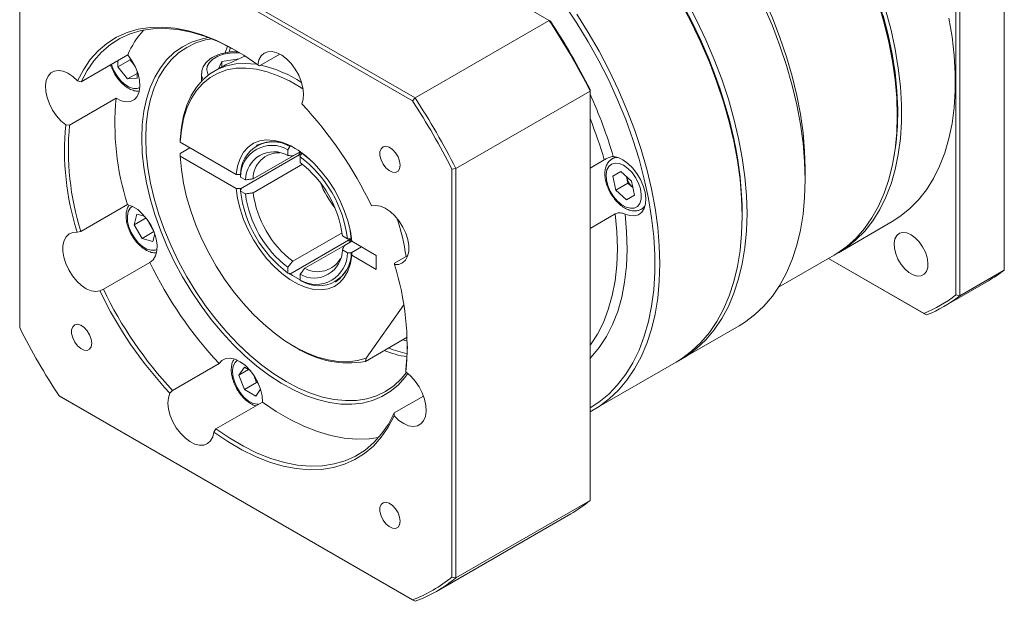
# Model space of a CAD drawing. Header units: millimetres. Extents: x 6818 to 7394, y -836 to -429.
# Tile 3 of 7: x 7006 to 7121, y -757 to -689. Entities that reach past the tile are written whole.
import ezdxf

# ---------------------------------------------------------------- set-up
doc = ezdxf.new("R2010")
doc.units = ezdxf.units.MM
doc.layers.get('0').update_dxf_attribs({"lineweight": 18})

msp = doc.modelspace()

# ---------------------------------------------------------------- linework, layer by layer
at = {"color": 7, "linetype": 'Continuous', "lineweight": 15}
for p, q in [((7068.217032, -689.374507), (7026.817515, -665.475074)), ((7121.339219, -718.52022), (7121.339219, -668.668683)), ((7115.682364, -721.428549), (7115.682364, -671.769115)), ((7116.134918, -671.673062), (7116.134918, -721.5246)), ((7011.148029, -674.520876), (7052.547546, -698.420308)), ((7052.240728, -698.765731), (7011.0023, -674.959293)), ((7006.391945, -677.62166), (7006.391945, -725.242274)), ((7068.217032, -689.374507), (7052.547546, -698.420308)), ((7068.362761, -689.458679), (7068.217032, -689.374507)), ((7030.386526, -693.133799), (7030.651146, -692.353909)), ((7030.993795, -692.531197), (7030.83368, -693.049286)), ((7013.569547, -696.526982), (7019.000126, -693.391976)), ((7019.271556, -693.976319), (7017.857341, -694.792727)), ((7017.857341, -694.792727), (7017.857341, -694.051691)), ((7019.271556, -693.976319), (7019.271556, -693.738889)), ((7019.83724, -694.680026), (7019.271556, -693.976319)), ((7029.592672, -695.005341), (7029.988521, -694.152499)), ((7029.988521, -694.152499), (7032.03007, -693.836705)), ((7029.988521, -694.794774), (7029.988521, -694.152499)), ((7036.756058, -693.302746), (7034.396809, -694.664712)), ((7018.988713, -696.200142), (7017.857341, -694.792727)), ((7019.846909, -694.692053), (7019.83724, -694.680026)), ((7020.120081, -695.332262), (7020.120081, -696.098979)), ((7029.512377, -695.044616), (7029.093362, -695.286509)), ((7034.188507, -694.544923), (7034.396809, -694.664712)), ((7013.569547, -696.526982), (7013.138707, -696.427094)), ((7020.120084, -695.547015), (7018.988713, -696.200142)), ((7020.120081, -696.098979), (7018.988713, -696.200142)), ((7027.621513, -695.585132), (7027.621513, -696.449086)), ((7072.973119, -697.61229), (7057.303633, -706.658092)), ((7072.973119, -697.61229), (7072.973117, -697.444049)), ((7072.973119, -745.418925), (7072.973119, -697.61229)), ((7017.64415, -698.452948), (7012.213571, -701.587955)), ((7052.240728, -698.765731), (7052.547546, -698.420308)), ((7108.837575, -700.484933), (7108.837571, -700.158372)), ((7011.761459, -701.567453), (7012.213571, -701.587955)), ((7025.13495, -703.598016), (7025.134558, -703.271226)), ((7025.134558, -704.904307), (7026.266158, -704.251048)), ((7031.658442, -707.363948), (7025.13495, -703.598016)), ((7034.092955, -703.946997), (7034.036386, -703.979654)), ((7037.928905, -704.071433), (7037.702631, -704.464966)), ((7037.702631, -704.464966), (7037.702631, -705.137709)), ((7037.928905, -704.071433), (7037.985474, -704.038777)), ((7025.134558, -704.904307), (7025.13495, -705.231098)), ((7025.13495, -705.231098), (7031.658442, -708.99703)), ((7032.169173, -709.030618), (7039.29681, -704.915921)), ((7032.225743, -708.997961), (7039.013967, -705.079203)), ((7033.648136, -707.859446), (7039.126594, -704.6968)), ((7039.125916, -704.696324), (7038.268318, -705.191405)), ((7039.013967, -705.079203), (7039.012353, -704.751707)), ((7039.012353, -704.751707), (7039.043677, -705.062052)), ((7039.027503, -705.219135), (7039.013967, -705.079203)), ((7039.29681, -704.915921), (7039.021917, -704.757229)), ((7039.116845, -705.281374), (7039.343119, -704.887841)), ((7039.116845, -705.954117), (7039.116845, -705.281374)), ((7039.370008, -704.872318), (7039.343119, -704.887841)), ((7072.973119, -706.602556), (7074.629928, -705.6461)), ((7075.506741, -705.557242), (7075.564813, -705.521344)), ((7075.946722, -705.300873), (7075.564813, -705.521344)), ((7039.403845, -706.169828), (7033.648136, -709.492528)), ((7056.851083, -706.7511), (7057.303633, -706.658092)), ((7056.851083, -754.371715), (7056.851083, -706.7511)), ((7057.303633, -706.658092), (7057.303633, -754.464726)), ((7098.089549, -707.99589), (7098.089551, -706.689636)), ((7032.225743, -707.36488), (7031.658442, -707.363948)), ((7032.170571, -707.659594), (7032.169173, -707.397537)), ((7032.753153, -707.995911), (7032.170571, -707.659594)), ((7075.649241, -707.551096), (7076.573003, -707.017648)), ((7076.573121, -707.017751), (7075.649241, -707.551096)), ((7075.987362, -709.203462), (7075.649241, -707.551096)), ((7076.573003, -707.017648), (7077.834882, -708.136563)), ((7077.401579, -708.387052), (7077.242911, -707.611654)), ((7031.658442, -708.99703), (7032.225743, -708.997961)), ((7032.169173, -709.030618), (7032.170571, -709.292676)), ((7032.225743, -708.997961), (7032.240337, -709.148048)), ((7077.401579, -708.387052), (7075.987362, -709.203462)), ((7077.249243, -710.322378), (7075.987362, -709.203462)), ((7077.993554, -708.91196), (7077.401579, -708.387052)), ((7077.834882, -708.136563), (7078.173003, -709.788929)), ((7032.170571, -709.292676), (7032.753153, -709.628993)), ((7078.173003, -709.788929), (7077.249243, -710.322378)), ((7013.542326, -714.009932), (7018.972905, -710.874925)), ((7078.964538, -711.410477), (7078.897478, -711.446249)), ((7078.964538, -711.410477), (7079.346447, -711.190006)), ((7019.747143, -713.240599), (7020.085262, -711.978618)), ((7021.145908, -712.433108), (7019.747143, -713.240599)), ((7020.085262, -711.978618), (7020.965169, -712.214319)), ((7021.623238, -713.224191), (7021.228107, -712.539804)), ((7075.923076, -711.965616), (7072.973117, -713.668591)), ((7090.73564, -712.241211), (7090.73564, -711.914647)), ((7020.670903, -714.840599), (7019.747143, -713.240599)), ((7022.017935, -713.907827), (7021.623238, -713.224191)), ((7101.972243, -716.490301), (7108.251348, -712.865451)), ((7013.542326, -714.009932), (7013.102562, -714.104855)), ((7022.069561, -714.033171), (7020.670903, -714.840599)), ((7021.932784, -715.178619), (7020.670903, -714.840599)), ((7022.168518, -714.298774), (7021.932784, -715.178619)), ((7045.056542, -714.892069), (7037.928905, -719.006766)), ((7038.268318, -717.494917), (7044.023308, -714.172632)), ((7044.648905, -714.863182), (7044.066323, -714.526865)), ((7045.10285, -714.86399), (7044.648905, -714.863182)), ((7045.056542, -715.208108), (7045.056542, -714.892069)), ((7045.10285, -714.86399), (7045.129711, -714.848484)), ((7044.302174, -715.644462), (7039.682531, -718.311325)), ((7044.302713, -715.643284), (7045.160123, -715.148312)), ((7045.025576, -715.226851), (7044.773699, -715.055351)), ((7044.803378, -715.038218), (7045.056542, -715.22055)), ((7046.291021, -715.811155), (7045.10285, -716.497071)), ((7046.291021, -715.811155), (7045.15942, -716.464414)), ((7048.026391, -716.812964), (7045.161034, -715.158829)), ((7044.066323, -716.159947), (7044.648905, -716.496264)), ((7044.648905, -716.496264), (7045.10285, -716.497071)), ((7045.15942, -716.464414), (7045.161034, -716.79191)), ((7045.161034, -716.79191), (7048.026391, -718.446045)), ((7048.026391, -718.446045), (7048.026391, -716.812964)), ((7050.153249, -717.722193), (7051.702987, -716.827548)), ((7094.980465, -720.526569), (7101.463126, -716.784208)), ((7112.264253, -723.759814), (7100.821985, -717.154333)), ((7100.822018, -717.154312), (7111.954796, -723.581128)), ((7021.592449, -717.626528), (7016.16187, -720.761534)), ((7037.702631, -718.201741), (7037.702631, -718.874484)), ((7050.153249, -717.722193), (7050.140466, -717.888519)), ((7037.702631, -718.874484), (7037.928905, -719.006766)), ((7039.116845, -719.690892), (7039.116845, -719.018149)), ((7116.134918, -721.5246), (7121.339219, -718.52022)), ((7039.343119, -719.823174), (7039.116845, -719.690892)), ((7043.235638, -719.914954), (7043.292208, -719.882297)), ((7114.277155, -722.780989), (7119.481456, -719.77661)), ((7015.763196, -720.962366), (7016.16187, -720.761534)), ((7116.134918, -721.5246), (7115.682364, -721.428549)), ((7046.850829, -728.810008), (7051.224186, -722.587505)), ((7112.264253, -723.759814), (7111.954796, -723.581128)), ((7083.595442, -728.946473), (7090.383664, -725.027716)), ((7046.757404, -729.182087), (7051.621216, -726.374269)), ((7038.407577, -727.427648), (7038.690375, -727.590957)), ((7024.238196, -732.580177), (7029.668775, -729.44517)), ((7031.982317, -730.794163), (7032.635514, -729.864782)), ((7032.635514, -729.864782), (7033.299656, -730.248183)), ((7046.850829, -728.810008), (7046.757404, -729.182087)), ((7073.413104, -734.824611), (7083.029755, -729.273037)), ((7033.113872, -730.14093), (7031.982317, -730.794163)), ((7032.635514, -732.477711), (7031.982317, -730.794163)), ((7033.72313, -730.819529), (7033.717453, -730.804898)), ((7034.049729, -731.661302), (7033.72313, -730.819529)), ((7051.481568, -730.425922), (7051.482005, -730.14417)), ((7034.049729, -731.661302), (7032.635514, -732.477711)), ((7034.255204, -731.779921), (7034.049729, -731.661302)), ((7011.0023, -733.227644), (7052.240728, -757.034082)), ((7011.148029, -733.311816), (7011.0023, -733.227644)), ((7052.547546, -757.211249), (7011.148029, -733.311816)), ((7024.238196, -732.580177), (7023.914569, -732.890826)), ((7033.941909, -733.231876), (7032.635514, -732.477711)), ((7034.502722, -732.43394), (7033.941909, -733.231876)), ((7050.126029, -735.205142), (7053.531309, -733.239316)), ((7034.729346, -733.932406), (7029.298767, -737.067413)), ((7050.126029, -735.205142), (7050.104321, -735.566281)), ((7029.054521, -737.448452), (7029.298767, -737.067413)), ((7072.973119, -745.418925), (7057.303633, -754.464726)), ((7055.045902, -756.050728), (7070.715388, -747.004927)), ((7056.851083, -754.371715), (7057.303633, -754.464726)), ((7052.547546, -757.211249), (7052.240728, -757.034082))]:
    msp.add_line(p, q, dxfattribs=at)
at = {"color": 7, "linetype": 'Continuous', "lineweight": 15, "flags": 128}
for points in [[(7083.951457, -657.049688), (7084.386686, -657.305415), (7086.141044, -658.425552), (7087.884474, -659.682014), (7089.608289, -661.068543), (7091.303902, -662.578232), (7092.962865, -664.203557), (7094.576915, -665.936422), (7096.138008, -667.768195), (7097.638368, -669.68975), (7099.070521, -671.691516), (7100.427331, -673.763514), (7101.70204, -675.895428), (7102.888294, -678.076633), (7103.980189, -680.296265), (7104.972279, -682.543263), (7105.859624, -684.806434), (7106.637804, -687.074503), (7107.302943, -689.336171), (7107.851724, -691.58017), (7108.281416, -693.79532), (7108.589876, -695.970587), (7108.775571, -698.095133), (7108.837571, -700.158372)], [(7072.920641, -663.091079), (7073.795074, -663.613588), (7075.547844, -664.766974), (7077.287795, -666.053805), (7079.00645, -667.467812), (7080.695435, -669.002105), (7082.346522, -670.649208), (7083.951667, -672.401098), (7085.50305, -674.249237), (7086.993113, -676.184627), (7088.414597, -678.197835), (7089.760575, -680.279052), (7091.024492, -682.418142), (7092.200187, -684.604679), (7093.281936, -686.828015), (7094.264465, -689.077315), (7095.142991, -691.341623), (7095.913231, -693.609905), (7096.571432, -695.871111), (7097.114391, -698.114226), (7097.539461, -700.328321), (7097.844568, -702.502608), (7098.02823, -704.626495), (7098.089551, -706.689636)], [(7064.71834, -666.846477), (7066.06102, -667.661872), (7067.85066, -668.873816), (7069.625352, -670.219283), (7071.376639, -671.691862), (7073.096178, -673.284535), (7074.775771, -674.989712), (7076.407416, -676.799266), (7077.983337, -678.704573), (7079.496024, -680.696559), (7080.938269, -682.765725), (7082.303198, -684.902212), (7083.584309, -687.09584), (7084.775492, -689.336154), (7085.871074, -691.612479), (7086.865835, -693.913967), (7087.75503, -696.22965), (7088.534426, -698.548492), (7089.200309, -700.859445), (7089.749503, -703.151495), (7090.179393, -705.413719), (7090.487927, -707.635335), (7090.673638, -709.80576), (7090.73564, -711.914647)], [(7084.221135, -687.09457), (7085.401552, -689.339283), (7086.486834, -691.618451), (7087.471921, -693.921451), (7088.352217, -696.237541), (7089.123623, -698.555925), (7089.782536, -700.865793), (7090.325889, -703.156376), (7090.751146, -705.416993), (7091.056325, -707.637105), (7091.240005, -709.806362), (7091.301327, -711.914647), (7091.240005, -713.952132), (7091.056325, -715.909316), (7090.751146, -717.777075), (7090.325889, -719.546702), (7089.782536, -721.209942), (7089.123623, -722.759045), (7088.352217, -724.186784), (7087.471921, -725.486506), (7086.486834, -726.652147), (7085.401552, -727.678276), (7084.221135, -728.560108), (7083.310449, -729.106029)], [(7072.973119, -734.616628), (7074.009168, -733.940911), (7075.153234, -733.002156), (7076.199028, -731.919332), (7077.141569, -730.697605), (7077.976361, -729.342791), (7078.699432, -727.861353), (7079.307331, -726.260345), (7079.797166, -724.547401), (7080.166597, -722.730681), (7080.413867, -720.818843), (7080.537797, -718.820999), (7080.537797, -716.746669), (7080.413867, -714.605737), (7080.166597, -712.408408), (7079.797166, -710.165151), (7079.307331, -707.886656), (7078.699432, -705.583783), (7077.976361, -703.267504), (7077.141569, -700.948861), (7076.199028, -698.638899), (7075.153234, -696.348628), (7074.009168, -694.088962), (7072.772285, -691.870668), (7071.448477, -689.704319), (7070.044053, -687.60024)], [(7090.73564, -712.241211), (7090.674319, -710.132926), (7090.490639, -707.963669), (7090.18546, -705.743557), (7089.760202, -703.482939), (7089.216849, -701.192357), (7088.557936, -698.882489), (7087.786531, -696.564105), (7086.906235, -694.248014), (7085.921147, -691.945015), (7084.835866, -689.665847), (7083.655448, -687.421134)], [(7090.73564, -711.914647), (7090.720135, -710.868531), (7090.596204, -708.727599), (7090.348935, -706.53027), (7089.979503, -704.287013), (7089.489668, -702.008518), (7088.881769, -699.705645), (7088.158698, -697.389366), (7087.323906, -695.070723), (7086.381365, -692.760761), (7085.335571, -690.47049), (7084.191506, -688.210824)], [(7093.275056, -687.699694), (7094.260143, -690.002693), (7095.140439, -692.318784), (7095.911845, -694.637168), (7096.570758, -696.947036), (7097.114111, -699.237618), (7097.539368, -701.498236), (7097.844547, -703.718348), (7098.028227, -705.887605), (7098.089549, -707.99589), (7098.028227, -710.033375), (7097.844547, -711.990559), (7097.539368, -713.858318), (7097.114111, -715.627944), (7096.570758, -717.291185), (7095.911845, -718.840288), (7095.140439, -720.268026), (7094.260143, -721.567749), (7093.275056, -722.73339), (7092.189774, -723.759519), (7091.009357, -724.641351), (7090.383664, -725.027716)], [(7107.51369, -688.243472), (7108.114636, -690.497006), (7108.598946, -692.72697), (7108.964258, -694.922498), (7109.208792, -697.072896), (7109.331357, -699.167685), (7109.331357, -701.196662), (7109.208792, -703.149941), (7108.964258, -705.018005), (7108.598946, -706.791754), (7108.114636, -708.462545), (7107.51369, -710.022241), (7106.799033, -711.463241), (7105.97415, -712.778526), (7105.043054, -713.961685), (7104.010286, -715.006958), (7102.880877, -715.90925), (7101.715865, -716.634103)], [(7108.837575, -700.484933), (7108.776253, -698.421793), (7108.592592, -696.297906), (7108.287485, -694.123619), (7107.862415, -691.909524), (7107.319456, -689.666409), (7106.661255, -687.405203)], [(7071.414989, -688.628308), (7072.768749, -690.772919), (7074.038798, -692.972709), (7075.219215, -695.217421), (7076.304496, -697.496589), (7077.289584, -699.799589), (7078.16988, -702.115679), (7078.941285, -704.434063), (7079.600199, -706.743931), (7080.143552, -709.034514), (7080.568809, -711.295132), (7080.873988, -713.515243), (7081.057668, -715.6845), (7081.11899, -717.792785), (7081.057668, -719.83027), (7080.873988, -721.787454), (7080.568809, -723.655214), (7080.143552, -725.42484), (7079.600199, -727.08808), (7078.941285, -728.637183), (7078.16988, -730.064922), (7077.289584, -731.364644), (7076.304496, -732.530285), (7075.219215, -733.556414), (7074.038798, -734.438246), (7072.973119, -735.066868)], [(7108.441641, -705.391723), (7108.703993, -703.631264), (7108.859177, -701.695441), (7108.890254, -699.680376), (7108.797065, -697.596107), (7108.580077, -695.453018), (7108.240371, -693.261788), (7107.779638, -691.033331), (7107.200174, -688.77875)], [(7108.251348, -712.865451), (7109.159981, -712.2844), (7110.289391, -711.382108), (7111.322159, -710.336835), (7112.253255, -709.153676), (7113.078138, -707.838391), (7113.792795, -706.397391), (7114.393741, -704.837695), (7114.878051, -703.166904), (7115.243363, -701.393155), (7115.487897, -699.525091), (7115.610462, -697.571812), (7115.610462, -695.542835), (7115.487897, -693.448046), (7115.243363, -691.297648), (7114.878051, -689.102119)], [(7013.138707, -696.427094), (7013.827637, -695.116434), (7014.634746, -693.94445), (7015.554671, -692.918924), (7016.581302, -692.046668), (7017.707822, -691.333475), (7018.926749, -690.78408), (7020.229988, -690.402132), (7021.608882, -690.190169), (7023.054274, -690.149599), (7024.556565, -690.280689), (7026.105778, -690.58257), (7027.691623, -691.053238), (7029.303568, -691.689566), (7030.930907, -692.487327), (7032.562833, -693.441225), (7034.188507, -694.544923)], [(7031.738208, -692.940011), (7031.173323, -692.626829), (7029.56294, -691.836657), (7027.967757, -691.20635), (7026.398387, -690.740099), (7024.865272, -690.441009), (7023.37861, -690.31107), (7021.948293, -690.351143), (7020.583836, -690.560964), (7019.294316, -690.939137), (7018.088313, -691.483145), (7016.97385, -692.18937), (7015.958341, -693.053113), (7015.048544, -694.068627), (7014.250509, -695.229158), (7013.569547, -696.526982)], [(7020.647215, -703.130096), (7020.708781, -701.51468), (7020.893022, -699.982306), (7021.198574, -698.544318), (7021.623176, -697.211366), (7022.163683, -695.993314), (7022.816094, -694.899184), (7023.575578, -693.937075), (7024.436514, -693.11411), (7025.392526, -692.43638), (7026.436536, -691.908906), (7027.560816, -691.535593), (7028.408184, -691.364936)], [(7028.804378, -691.517722), (7028.095189, -691.650661), (7026.959789, -692.001266), (7025.904641, -692.508641), (7024.937776, -693.168928), (7024.066552, -693.9771), (7023.2976, -694.927007), (7022.636773, -696.01142), (7022.089099, -697.222084), (7021.658746, -698.549788), (7021.348991, -699.984425), (7021.162189, -701.515077), (7021.099764, -703.130097)], [(7039.328459, -699.102549), (7039.495268, -698.565109), (7039.541793, -697.931785), (7039.465914, -697.231438), (7039.271089, -696.495982), (7038.966196, -695.758932), (7038.565129, -695.053872), (7038.086163, -694.412933), (7037.551126, -693.865321), (7036.984397, -693.43599), (7036.411802, -693.144506), (7035.859435, -693.004149), (7035.352466, -693.021317), (7034.913996, -693.195229), (7034.564007, -693.517955), (7034.318448, -693.974794), (7034.188507, -694.544923)], [(7019.000126, -693.391976), (7019.497166, -694.070353), (7019.906327, -694.815892), (7020.207095, -695.591215), (7020.384392, -696.357453), (7020.429328, -697.076193), (7020.339652, -697.711403), (7020.119859, -698.231237), (7019.780969, -698.609636), (7019.339969, -698.827628), (7018.81897, -698.874286), (7018.244089, -698.747269), (7017.64415, -698.452948)], [(7013.138707, -696.427094), (7012.589904, -695.917652), (7012.018201, -695.53389), (7011.449649, -695.293293), (7010.910156, -695.206828), (7010.424309, -695.278433), (7010.014243, -695.504845), (7009.698647, -695.875748), (7009.491902, -696.374238), (7009.40343, -696.977601), (7009.437261, -697.658342), (7009.591853, -698.38544), (7009.860165, -699.125762), (7010.229967, -699.845573), (7010.684407, -700.51207), (7011.20278, -701.094883), (7011.761459, -701.567453)], [(7025.134558, -703.271226), (7025.266831, -701.834698), (7025.525403, -700.492994), (7025.907842, -699.258736), (7026.410547, -698.143534), (7027.028793, -697.15788), (7027.756762, -696.311045), (7028.587607, -695.610997), (7029.51351, -695.064319), (7030.525763, -694.676155), (7031.614843, -694.450158), (7032.770503, -694.388451), (7033.981875, -694.491618), (7034.152348, -694.518691)], [(7039.495341, -697.40494), (7039.2004, -697.210578), (7037.890672, -696.439018), (7036.585982, -695.819278), (7035.298998, -695.357375), (7034.042211, -695.057792), (7032.827824, -694.923437), (7031.667626, -694.955616), (7030.572878, -695.154015), (7029.55421, -695.516709), (7028.621509, -696.040175), (7027.783832, -696.719334), (7027.049308, -697.547593), (7026.425069, -698.516907), (7025.917176, -699.617872), (7025.530559, -700.839796), (7025.26897, -702.170818), (7025.13495, -703.598016)], [(7101.463126, -716.784208), (7101.772516, -716.599283), (7102.94821, -715.770175), (7104.02996, -714.7958), (7105.012489, -713.680904), (7105.891015, -712.43092), (7106.661255, -711.051939), (7107.319456, -709.550675), (7107.862415, -707.934447), (7108.287485, -706.211128), (7108.592592, -704.38911), (7108.776253, -702.477274), (7108.837575, -700.484933)], [(7051.712498, -730.603685), (7051.373948, -731.060953), (7050.562987, -731.954318), (7049.653672, -732.70536), (7048.652734, -733.30852), (7047.567584, -733.759331), (7046.406257, -734.054457), (7045.17735, -734.191711), (7043.889962, -734.170078), (7042.553623, -733.989719), (7041.178229, -733.651966), (7039.773961, -733.159324), (7038.351217, -732.515437), (7036.920529, -731.725075), (7035.492491, -730.794086), (7034.077675, -729.729366), (7032.686556, -728.538795), (7031.329434, -727.23119), (7030.016354, -725.816232), (7028.75704, -724.304394), (7027.560816, -722.706872), (7026.436536, -721.035494), (7025.392526, -719.302631), (7024.436514, -717.521114), (7023.575578, -715.704134), (7022.816094, -713.865142), (7022.163683, -712.017754), (7021.623176, -710.175647), (7021.198574, -708.352459), (7020.893022, -706.561689), (7020.708781, -704.816595), (7020.647215, -703.130096)], [(7021.099764, -703.130097), (7021.162189, -704.81719), (7021.348991, -706.563519), (7021.658746, -708.355793), (7022.089099, -710.180371), (7022.636773, -712.023366), (7023.2976, -713.870754), (7024.066552, -715.708474), (7024.937776, -717.52254), (7025.904641, -719.299145), (7026.959789, -721.024769), (7028.095189, -722.686278), (7029.302202, -724.27103), (7030.57164, -725.766959), (7031.893842, -727.162684), (7033.258746, -728.447582), (7034.655964, -729.611872), (7036.074861, -730.646697), (7037.504641, -731.544177), (7038.93442, -732.297485), (7040.353318, -732.900885), (7041.750535, -733.349788), (7043.115439, -733.640774), (7044.437641, -733.771631), (7045.707079, -733.741364), (7046.914092, -733.5502), (7048.049492, -733.199595), (7049.104641, -732.69222), (7050.071505, -732.031933), (7050.942729, -731.223761), (7051.559888, -730.48354)], [(7031.658442, -707.363948), (7031.822612, -706.38139), (7032.115057, -705.509764), (7032.530081, -704.766044), (7033.059603, -704.164711), (7033.69331, -703.717476), (7034.418863, -703.433048), (7035.222133, -703.316967), (7036.087476, -703.371493), (7036.998042, -703.595563), (7037.936098, -703.984815), (7038.883378, -704.531668), (7039.821434, -705.225473), (7040.732, -706.05272), (7041.597343, -706.997298), (7042.400613, -708.040814), (7043.126166, -709.162948), (7043.759873, -710.341845), (7044.289395, -711.554551), (7044.704419, -712.777448), (7044.996864, -713.986724), (7045.161034, -715.158829)], [(7050.809452, -706.287913), (7050.745088, -705.805336), (7050.558965, -705.300741), (7050.271254, -704.828802), (7049.913137, -704.440668), (7049.523415, -704.178396), (7049.144324, -704.070406), (7048.816944, -704.128405), (7048.576753, -704.346104), (7048.449777, -704.699913), (7048.449777, -705.151489), (7048.576753, -705.651902), (7048.816944, -706.146921), (7049.144324, -706.582903), (7049.523415, -706.912602), (7049.913137, -707.100293), (7050.271254, -707.125633), (7050.558965, -706.985879), (7050.745088, -706.696175), (7050.809452, -706.287913)], [(7025.13495, -705.231098), (7025.263641, -706.769363), (7025.513126, -708.356406), (7025.881112, -709.977645), (7026.364217, -711.618181), (7026.958004, -713.262943), (7027.657016, -714.896816), (7028.454829, -716.504788), (7029.344114, -718.072082), (7030.316698, -719.584299), (7031.363646, -721.027544), (7032.475337, -722.388556), (7033.641557, -723.654826), (7034.851589, -724.814723), (7036.094316, -725.857586), (7037.358318, -726.773835), (7038.631981, -727.555049), (7039.903602, -728.194052), (7041.161496, -728.684969), (7042.394106, -729.023293), (7043.590105, -729.205914), (7044.738505, -729.231153), (7045.828751, -729.098779), (7046.850829, -728.810008)], [(7039.343119, -704.887841), (7040.303649, -705.648857), (7040.481032, -705.808698)], [(7075.689032, -705.268864), (7076.241468, -705.378477), (7076.819963, -705.645259), (7077.397427, -706.056715), (7077.946826, -706.593584), (7078.442437, -707.230729), (7078.861055, -707.938317), (7079.18308, -708.683222), (7079.393437, -709.430567), (7079.482274, -710.145359), (7079.445433, -710.794135), (7079.284641, -711.346518), (7079.007424, -711.776645), (7078.626762, -712.064379), (7078.160477, -712.196246), (7077.6304, -712.166074), (7077.061348, -711.975274)], [(7076.380386, -706.076343), (7075.90447, -706.025878), (7075.491806, -706.141554), (7075.168325, -706.416102), (7074.954347, -706.832271), (7074.863323, -707.363913), (7074.900968, -707.977621), (7075.06492, -708.634836), (7075.344876, -709.294261), (7075.723243, -709.914461), (7076.17625, -710.456469), (7076.675431, -710.886226), (7077.189422, -711.176731), (7077.685927, -711.30973), (7078.133748, -711.276865), (7078.504745, -711.080202), (7078.77561, -710.732098), (7078.929324, -710.254426), (7078.956224, -709.677199), (7078.854625, -709.036687), (7078.630908, -708.373135), (7078.299132, -707.728239), (7077.880139, -707.142515), (7077.400262, -706.652771), (7076.889648, -706.289777), (7076.380386, -706.076343)], [(7045.161034, -716.79191), (7044.996864, -717.774468), (7044.704419, -718.646094), (7044.289395, -719.389814), (7043.759873, -719.991147), (7043.126166, -720.438382), (7042.400613, -720.72281), (7041.597343, -720.838891), (7040.732, -720.784365), (7039.821434, -720.560295), (7038.883378, -720.171043), (7037.936098, -719.62419), (7036.998042, -718.930385), (7036.087476, -718.103138), (7035.222133, -717.15856), (7034.418863, -716.115044), (7033.69331, -714.99291), (7033.059603, -713.814013), (7032.530081, -712.601307), (7032.115057, -711.37841), (7031.822612, -710.169134), (7031.658442, -708.99703)], [(7018.972905, -710.874925), (7019.564061, -711.08713), (7020.165267, -711.460256), (7020.746383, -711.9756), (7021.278275, -712.607324), (7021.734277, -713.323759), (7022.091531, -714.088988), (7022.332124, -714.864648), (7022.443998, -715.611853), (7022.421541, -716.293144), (7022.26588, -716.874367), (7021.984819, -717.326382), (7021.592449, -717.626528)], [(7050.140466, -717.888519), (7050.646479, -717.868722), (7051.083632, -717.692256), (7051.432006, -717.367163), (7051.675722, -716.908258), (7051.803676, -716.336451), (7051.81004, -715.677802), (7051.694519, -714.962322), (7051.462381, -714.222615), (7051.124203, -713.492391), (7050.695395, -712.804922), (7050.195499, -712.191541), (7049.647293, -711.680193), (7049.075759, -711.294183), (7048.506941, -711.051101), (7047.96676, -710.962024), (7047.479831, -711.031009)], [(7083.029755, -729.273037), (7083.655448, -728.886672), (7084.835866, -728.00484), (7085.921147, -726.978711), (7086.906235, -725.81307), (7087.786531, -724.513347), (7088.557936, -723.085609), (7089.216849, -721.536506), (7089.760202, -719.873265), (7090.18546, -718.103639), (7090.490639, -716.23588), (7090.674319, -714.278696), (7090.73564, -712.241211)], [(7044.874572, -713.419358), (7044.924015, -713.651565), (7045.10285, -714.86399)], [(7013.102562, -714.104855), (7012.596549, -714.124653), (7012.159395, -714.301119), (7011.811022, -714.626212), (7011.567306, -715.085117), (7011.439352, -715.656924), (7011.432988, -716.315573), (7011.548508, -717.031053), (7011.780647, -717.77076), (7012.118825, -718.500984), (7012.547633, -719.188452), (7013.047528, -719.801834), (7013.595735, -720.313182), (7014.167269, -720.699192), (7014.736087, -720.942273), (7015.276267, -721.031351), (7015.763196, -720.962366)], [(7110.452796, -714.388813), (7109.960413, -714.176395), (7109.498971, -714.120983), (7109.097461, -714.226059), (7108.781111, -714.485016), (7108.569799, -714.881588), (7108.476802, -715.390852), (7108.507965, -715.980815), (7108.661329, -716.614401), (7108.927257, -717.251806), (7109.289039, -717.852974), (7109.723946, -718.380134), (7110.204648, -718.800161), (7110.700942, -719.086665), (7111.181644, -719.221644), (7111.616551, -719.196618), (7111.978333, -719.013154), (7112.24426, -718.682783), (7112.397624, -718.226267), (7112.428788, -717.672284), (7112.335791, -717.055649), (7112.124479, -716.415101), (7111.808129, -715.790894), (7111.406619, -715.222245), (7110.945177, -714.744887), (7110.452796, -714.388813)], [(7037.866429, -718.889071), (7038.240084, -719.147406), (7039.116845, -719.655752)], [(7014.809453, -727.077027), (7014.745088, -726.59445), (7014.558965, -726.089854), (7014.271255, -725.617916), (7013.913136, -725.229782), (7013.523415, -724.96751), (7013.144325, -724.859521), (7012.816945, -724.917518), (7012.576752, -725.135217), (7012.449776, -725.489027), (7012.449776, -725.940603), (7012.576752, -726.441015), (7012.816945, -726.936034), (7013.144325, -727.372017), (7013.523415, -727.701716), (7013.913136, -727.889407), (7014.271255, -727.914748), (7014.558965, -727.774992), (7014.745088, -727.485289), (7014.809453, -727.077027)], [(7051.63714, -726.834091), (7051.157911, -726.663526), (7051.135009, -726.654949)], [(7051.482005, -730.14417), (7051.606112, -728.736883), (7051.646455, -727.425844)], [(7029.668775, -729.44517), (7030.007756, -729.066896), (7030.448829, -728.849037), (7030.969883, -728.80252), (7031.544794, -728.929674), (7032.144743, -729.224126), (7032.739652, -729.671114), (7033.299696, -730.248229), (7033.796798, -730.926538), (7034.206039, -731.672039), (7034.506901, -732.447352), (7034.684301, -733.213614), (7034.729346, -733.932406)], [(7050.104321, -735.566281), (7050.653124, -736.075722), (7051.224827, -736.459485), (7051.793379, -736.700081), (7052.332871, -736.786546), (7052.818719, -736.714941), (7053.228785, -736.488529), (7053.54438, -736.117627), (7053.751126, -735.619137), (7053.839598, -735.015774), (7053.805767, -734.335032), (7053.651174, -733.607935), (7053.382863, -732.867613), (7053.01306, -732.147801), (7052.55862, -731.481305), (7052.040248, -730.898491), (7051.481568, -730.425922)], [(7023.914569, -732.890826), (7023.74776, -733.428266), (7023.701235, -734.06159), (7023.777113, -734.761937), (7023.971939, -735.497393), (7024.276832, -736.234443), (7024.677899, -736.939503), (7025.156865, -737.580442), (7025.691902, -738.128054), (7026.258631, -738.557384), (7026.831225, -738.848869), (7027.383592, -738.989226), (7027.890562, -738.972058), (7028.329032, -738.798146), (7028.67902, -738.47542), (7028.92458, -738.018581), (7029.054521, -737.448452)], [(7048.296166, -738.087545), (7047.177862, -738.245975), (7045.747544, -738.286048), (7044.260883, -738.156109), (7042.727767, -737.857018), (7041.158398, -737.390768), (7039.563215, -736.760461), (7037.952831, -735.970289), (7036.33796, -735.025509), (7034.729346, -733.932406)], [(7050.104321, -735.566281), (7049.415391, -736.876941), (7048.608282, -738.048924), (7047.688357, -739.07445), (7046.661725, -739.946706), (7045.535205, -740.6599), (7044.316278, -741.209295), (7043.01304, -741.591243), (7041.634146, -741.803205), (7040.188753, -741.843776), (7038.686463, -741.712686), (7037.13725, -741.410805), (7035.551405, -740.940137), (7033.93946, -740.303809), (7032.312121, -739.506048), (7030.680195, -738.55215), (7029.054521, -737.448452)], [(7029.298767, -737.067413), (7030.907381, -738.160515), (7032.522252, -739.105295), (7034.132636, -739.895468), (7035.727819, -740.525775), (7037.297188, -740.992025), (7038.830303, -741.291116), (7040.316965, -741.421055), (7041.747283, -741.380982), (7043.111739, -741.17116), (7044.401259, -740.792988), (7045.607263, -740.24898), (7046.721726, -739.542755), (7047.737234, -738.679012), (7048.647032, -737.663497), (7049.445066, -736.502966), (7050.126029, -735.205142)], [(7050.809452, -747.859384), (7050.745088, -747.376808), (7050.558965, -746.872212), (7050.271254, -746.400273), (7049.913137, -746.01214), (7049.523415, -745.749868), (7049.144324, -745.641878), (7048.816944, -745.699876), (7048.576753, -745.917575), (7048.449777, -746.271385), (7048.449777, -746.722961), (7048.576753, -747.223372), (7048.816944, -747.718391), (7049.144324, -748.154375), (7049.523415, -748.484074), (7049.913137, -748.671765), (7050.271254, -748.697105), (7050.558965, -748.55735), (7050.745088, -748.267647), (7050.809452, -747.859384)]]:
    msp.add_lwpolyline(points, dxfattribs=at)
at = {"color": 8, "linetype": 'Continuous', "lineweight": 15, "flags": 128}
for points in [[(7032.094043, -693.151477), (7031.720401, -693.133259), (7030.933972, -693.172978), (7030.18461, -693.316326), (7029.512712, -693.555573), (7028.9545, -693.877822), (7028.540067, -694.2657), (7028.291755, -694.698298), (7028.222952, -695.152294), (7028.337365, -695.603211), (7028.410824, -695.741016)], [(7017.091209, -694.49397), (7017.098329, -694.517896), (7017.355339, -695.180311), (7017.71498, -695.812017), (7018.154654, -696.373321), (7018.646733, -696.828953), (7019.160303, -697.150287), (7019.663089, -697.317129), (7020.123502, -697.318997), (7020.422005, -697.212466)], [(7019.542741, -711.076762), (7019.289236, -711.296118), (7019.065521, -711.701374), (7018.96392, -712.22458), (7018.990822, -712.832867), (7019.144536, -713.488012), (7019.415401, -714.148851), (7019.786399, -714.773858), (7020.234219, -715.323766), (7020.730724, -715.764019), (7021.244714, -716.066956), (7021.743896, -716.213541), (7022.196903, -716.194564), (7022.442317, -716.09952)], [(7072.973117, -727.322741), (7073.013276, -727.268819), (7073.829848, -726.020061), (7074.530146, -724.637122), (7075.110067, -723.128096), (7075.566218, -721.501817), (7075.895929, -719.767804), (7076.097271, -717.93621), (7076.169062, -716.017752), (7076.110884, -714.023664), (7075.923076, -711.965616)], [(7077.061348, -711.975274), (7077.246516, -714.07247), (7077.300022, -716.104159), (7077.221553, -718.058562), (7077.011567, -719.924352), (7076.671281, -721.690716), (7076.202667, -723.347414), (7075.608441, -724.884843), (7074.892048, -726.294093), (7074.057639, -727.566993), (7073.110052, -728.696167), (7072.973119, -728.837868)], [(7031.822429, -729.046471), (7031.534693, -729.309083), (7031.325623, -729.730644), (7031.239901, -730.266415), (7031.282912, -730.882735), (7031.451957, -731.540874), (7031.73641, -732.199484), (7032.118401, -732.817178), (7032.573926, -733.355145), (7033.074365, -733.779585), (7033.588271, -734.063826), (7034.083355, -734.190011), (7034.276753, -734.193684)]]:
    msp.add_lwpolyline(points, dxfattribs=at)
at = {"color": 7, "linetype": 'Continuous', "lineweight": 15}
for centre, radius, start, end in [((7001.263251, -733.522146), 80.198647, 26.60014644, 33.39985371), ((7001.802324, -733.210946), 79.652701, 26.68182489, 33.31817525), ((7029.659961, -698.137219), 11.668309, 139.17837966, 156.00368526), ((7021.96329, -692.97444), 2.72564, 200.93449574, 218.73770685), ((7031.196328, -709.13971), 14.927546, 57.08445015, 77.10226457), ((7048.858654, -701.396048), 31.352944, 174.61371741, 197.59749079), ((6985.68029, -742.517997), 79.652701, 26.68182489, 33.31817525), ((6985.593765, -742.567948), 80.198647, 26.60014644, 33.39985371), ((7004.567309, -731.606123), 47.590124, 25.61615415, 43.07772896), ((7043.335442, -704.530473), 31.712709, 174.63885246, 197.57235635), ((7043.428075, -704.531055), 31.352944, 174.61371741, 197.59749079), ((7035.980099, -707.346779), 3.811264, 59.24767631, 180.76307545), ((7035.841769, -707.629736), 3.671319, 59.54477452, 180.46597724), ((7036.002669, -707.929549), 4.416755, 54.71876364, 115.61866218), ((7036.066671, -708.019303), 3.313601, 60.41522801, 179.59552375), ((7036.63975, -707.807712), 2.992061, 88.33491197, 180.99071428), ((7030.705619, -716.52547), 14.042023, 6.7985866, 53.20141355), ((7031.380329, -716.135962), 12.787636, 7.22881701, 52.77118313), ((7079.813803, -706.994331), 2.643349, 193.52152423, 226.47284987), ((7053.511799, -703.359696), 13.008407, 202.33247474, 217.66214125), ((7046.113857, -707.630388), 14.042023, 186.7985866, 233.20141355), ((7045.439147, -708.019896), 12.787636, 187.22881701, 232.77118313), ((7045.658053, -707.893525), 12.115895, 187.58376988, 232.41623027), ((7025.749572, -720.707754), 26.021784, 8.312157, 18.48388992), ((7023.955632, -711.873734), 2.695143, 200.90390503, 210.07087352), ((7023.957615, -711.880421), 2.693517, 209.92663452, 219.09354496), ((7040.752805, -716.136555), 3.313601, 240.41522801, 359.59552375), ((7040.977707, -716.526122), 3.671319, 239.54477452, 0.46597724), ((7041.291924, -716.547829), 3.811264, 239.24767631, 0.76307545), ((7041.197927, -715.656174), 3.057164, 240.28494954, 330.39410757), ((7040.874536, -716.34253), 4.286617, 304.33319127, 358.37064984), ((7064.024443, -697.299239), 47.049685, 205.59701682, 223.09685696), ((7019.907585, -727.462902), 31.712709, 354.63885246, 17.57235635), ((7111.564399, -706.068347), 15.830233, 300.00811085, 308.13219811), ((7058.675718, -700.387252), 47.590124, 205.61615415, 223.07772896), ((7058.593864, -700.434245), 47.049685, 205.59701682, 223.09685696), ((7106.048462, -709.049514), 15.686063, 292.11914762, 307.89160413), ((7106.379299, -709.100008), 15.796917, 291.8722346, 308.13851716), ((7077.562738, -689.475377), 79.652701, 206.68182489, 213.31817525), ((7044.740555, -718.162028), 11.203097, 237.31327252, 280.37127366), ((7054.106319, -714.234907), 14.639742, 249.28869805, 260.18368885), ((7054.704319, -713.686171), 14.909539, 249.31553477, 258.0933385), ((7036.260665, -729.832603), 2.722702, 201.25261708, 219.06984257), ((7062.938523, -733.534299), 15.554339, 299.99870682, 310.17554656), ((7046.934501, -742.522416), 15.451359, 290.08506438, 309.92568738), ((7047.264808, -742.571999), 15.563257, 289.84255053, 310.16820123)]:
    msp.add_arc(centre, radius, start, end, dxfattribs=at)
at = {"color": 8, "linetype": 'Continuous', "lineweight": 15}
for centre, radius, start, end in [((7029.065566, -695.572067), 1.443927, 179.75925428, 208.81757747), ((7026.125087, -719.633473), 51.603552, 16.16263021, 24.79076306), ((7027.374913, -719.160727), 49.149584, 15.96018488, 21.9142544), ((7076.174734, -706.608848), 1.246864, 89.28037047, 119.28567199), ((7078.327765, -710.338429), 1.246902, 300.70935746, 330.71365959)]:
    msp.add_arc(centre, radius, start, end, dxfattribs=at)
at = {"color": 7, "linetype": 'Continuous', "lineweight": 15}
for points, knots in [([(7031.786786, -693.036438), (7031.654192, -693.030786), (7031.259018, -693.01394), (7030.603062, -693.090023), (7029.855642, -693.257204), (7029.17056, -693.521629), (7028.574525, -693.874108), (7028.111189, -694.294764), (7027.802977, -694.761152), (7027.637931, -695.186723), (7027.640726, -695.456673), (7027.641789, -695.55933)], [0, 0, 0, 0, 0.0641328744, 0.1911369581, 0.3186401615, 0.4471518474, 0.5771272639, 0.7083566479, 0.8228436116, 0.932630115, 1, 1, 1, 1]), ([(7029.516009, -695.050835), (7029.594629, -695.003372), (7030.040595, -694.734139), (7031.03044, -694.270307), (7032.104936, -693.812841), (7032.618548, -693.573104), (7032.678449, -693.545144)], [0, 0, 0, 0, 0.0993655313, 0.5636413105, 0.9491083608, 1, 1, 1, 1]), ([(7017.008325, -694.541817), (7017.021285, -694.591035), (7017.092873, -694.862892), (7017.326478, -695.355218), (7017.697468, -695.981776), (7018.150491, -696.54369), (7018.656928, -697.014374), (7019.204328, -697.377365), (7019.748087, -697.578694), (7020.124204, -697.659172), (7020.295227, -697.631892), (7020.30491, -697.630347)], [0, 0, 0, 0, 0.0305231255, 0.1685933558, 0.3064667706, 0.4446775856, 0.5837137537, 0.724247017, 0.866586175, 0.9924459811, 1, 1, 1, 1]), ([(7038.268318, -705.191405), (7038.184444, -705.183422), (7037.9959, -705.165477), (7037.807321, -705.147622), (7037.702631, -705.137709)], [0, 0, 0, 0, 0.4448478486, 1, 1, 1, 1]), ([(7074.629928, -705.6461), (7074.697189, -705.608702), (7074.831696, -705.533912), (7075.076909, -705.417979), (7075.325259, -705.323355), (7075.538553, -705.270519), (7075.645328, -705.269345), (7075.689032, -705.268864)], [0, 0, 0, 0, 0.2090354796, 0.4180289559, 0.6314260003, 0.8491376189, 1, 1, 1, 1]), ([(7075.499671, -705.58287), (7075.412506, -705.639566), (7075.192588, -705.78261), (7074.948492, -706.147699), (7074.766189, -706.629717), (7074.695899, -707.197765), (7074.738975, -707.830632), (7074.897462, -708.50016), (7075.162246, -709.170166), (7075.519676, -709.809174), (7075.954108, -710.389405), (7076.448908, -710.885789), (7076.986956, -711.274717), (7077.53239, -711.526609), (7078.055402, -711.627925), (7078.51208, -711.611362), (7078.761915, -711.492513), (7078.870276, -711.440965)], [0, 0, 0, 0, 0.0421396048, 0.1063183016, 0.1719571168, 0.240971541, 0.3126344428, 0.3850456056, 0.4572478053, 0.5292907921, 0.6014455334, 0.6739532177, 0.7471603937, 0.8213146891, 0.8879853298, 0.95141546, 1, 1, 1, 1]), ([(7032.753153, -707.995911), (7032.918763, -707.970643), (7033.217079, -707.925129), (7033.51542, -707.879669), (7033.648136, -707.859446)], [0, 0, 0, 0, 0.5551521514, 1, 1, 1, 1]), ([(7033.648136, -709.492528), (7033.51542, -709.51275), (7033.217079, -709.55821), (7032.918763, -709.603725), (7032.753153, -709.628993)], [0, 0, 0, 0, 0.4448478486, 1, 1, 1, 1]), ([(7019.13316, -710.949112), (7019.058504, -711.088761), (7018.90249, -711.380592), (7018.805499, -711.921818), (7018.810367, -712.535377), (7018.933949, -713.197895), (7019.166769, -713.871422), (7019.496881, -714.523186), (7019.909014, -715.124693), (7020.386664, -715.649367), (7020.913304, -716.075966), (7021.470839, -716.373014), (7021.954047, -716.523103), (7022.237702, -716.509501), (7022.334079, -716.504879)], [0, 0, 0, 0, 0.0758032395, 0.1584097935, 0.2447963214, 0.3328489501, 0.4207589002, 0.5084103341, 0.5960819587, 0.6840906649, 0.7728157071, 0.8626372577, 0.9533285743, 1, 1, 1, 1]), ([(7077.061348, -711.975274), (7077.017156, -711.956955), (7076.906772, -711.911198), (7076.682014, -711.860116), (7076.410693, -711.840459), (7076.138027, -711.867715), (7075.994737, -711.932978), (7075.923076, -711.965616)], [0, 0, 0, 0, 0.1401167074, 0.3499797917, 0.564360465, 0.7821321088, 1, 1, 1, 1]), ([(7044.066323, -716.159947), (7044.110093, -716.064342), (7044.188935, -715.892128), (7044.267682, -715.7199), (7044.302713, -715.643284)], [0, 0, 0, 0, 0.5551521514, 1, 1, 1, 1]), ([(7037.702631, -718.201741), (7037.807321, -718.070956), (7037.9959, -717.835372), (7038.184444, -717.599738), (7038.268318, -717.494917)], [0, 0, 0, 0, 0.5551521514, 1, 1, 1, 1]), ([(7039.682531, -718.311325), (7039.598658, -718.416146), (7039.410114, -718.65178), (7039.221535, -718.887364), (7039.116845, -719.018149)], [0, 0, 0, 0, 0.4448478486, 1, 1, 1, 1]), ([(7031.425845, -728.91779), (7031.362829, -729.020598), (7031.211423, -729.267613), (7031.101286, -729.755865), (7031.077601, -730.352852), (7031.174034, -731.007467), (7031.381531, -731.681281), (7031.689799, -732.34109), (7032.083815, -732.956576), (7032.547367, -733.503482), (7033.063876, -733.949227), (7033.540967, -734.255303), (7033.84401, -734.343983), (7033.958408, -734.37746)], [0, 0, 0, 0, 0.0648565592, 0.1558298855, 0.2513266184, 0.3492945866, 0.447397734, 0.5451831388, 0.6428992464, 0.7409156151, 0.8396144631, 0.9394552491, 1, 1, 1, 1])]:
    msp.add_open_spline(points, degree=3, knots=knots, dxfattribs=at)

doc.saveas('drawing.dxf')
